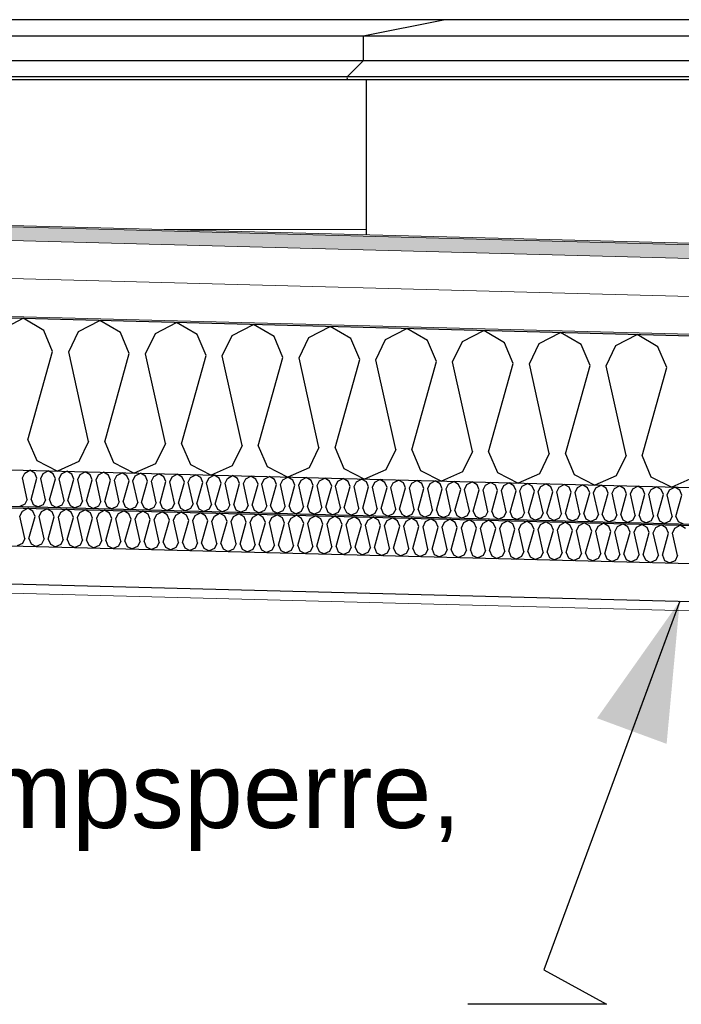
# Model space of a CAD drawing. Header units: millimetres. Extents: x -8544 to 51179, y -2070 to 23603.
# Tile 174 of 190: x 42631 to 43502, y 5927 to 7225. Entities that reach past the tile are written whole.
import ezdxf

# ---------------------------------------------------------------- set-up
doc = ezdxf.new("R2010")
doc.units = ezdxf.units.MM
doc.header["$LTSCALE"] = 0.5
doc.header["$MEASUREMENT"] = 0
doc.linetypes.add('PLINE', pattern=[0])
doc.layers.add('236- Innvendig kledning og overflate(Nye konstruksjoner)', color=7, linetype='Continuous', lineweight=0)
doc.layers.add('262- Taktekking(Nye konstruksjoner)', color=7, linetype='Continuous', lineweight=0)
for name, color, linetype in [('256- Faste himlinger og overflatebehandling (Skravur)(Nye konstruksjoner)', 7, 'Continuous'), ('256- Faste himlinger og overflatebehandling(Nye konstruksjoner)', 7, 'Continuous'), ('261- Primærkonstruksjon (tak)', 7, 'Continuous'), ('261- Primærkonstruksjon (tak) (Skravur)', 7, 'Continuous'), ('262- Taktekking (Skravur)(Nye konstruksjoner)', 7, 'Continuous'), ('265- Gesimser_ takrenner og nedløp(Nye konstruksjoner)', 7, 'Continuous'), ('832- Tekst bygning(Nye konstruksjoner)', 7, 'Continuous')]:
    doc.layers.add(name, color=color, linetype=linetype)
doc.styles.add('GENERATED_STYLE_3', font='arial.ttf')
doc.dimstyles.new('GENERATED_STYLE__2', dxfattribs={"dimtxt": 0.18, "dimasz": 182.4, "dimexe": 0.18, "dimexo": 0.0625, "dimgap": 0, "dimtad": 0, "dimtih": 1, "dimtoh": 1, "dimdec": 4, "dimzin": 0, "dimdsep": 46, "dimcen": 0.09, "dimadec": 0, "dimazin": 0, "dimtfac": 1, "dimtdec": 4, "dimtmove": 0, "dimatfit": 3, "dimldrblk": 'ARROWHEAD_5', "dimfxl": 1, "dimtolj": 1, "dimtzin": 0, "dimarcsym": 0})

# ---------------------------------------------------------------- blocks, each defined once
blk = doc.blocks.new('*X22')
at = {"layer": '261- Primærkonstruksjon (tak) (Skravur)', "linetype": 'PLINE'}
for p, q in [((42607, 6816.6), (42635.1, 6831.3)), ((42662.3, 6815.1), (42635.1, 6831.3)), ((42708.2, 6813.9), (42736.2, 6828.6)), ((42763.4, 6812.5), (42736.2, 6828.6)), ((42809.3, 6811.3), (42837.3, 6826)), ((42864.6, 6809.8), (42837.3, 6826)), ((42673.9, 6787.7), (42662.3, 6815.1)), ((42695.2, 6787.2), (42708.2, 6813.9)), ((42910.5, 6808.6), (42938.5, 6823.3)), ((42965.7, 6807.2), (42938.5, 6823.3)), ((43011.6, 6806), (43039.6, 6820.7)), ((43066.8, 6804.5), (43039.6, 6820.7)), ((43112.7, 6803.3), (43140.8, 6818)), ((43168, 6801.9), (43140.8, 6818)), ((43213.9, 6800.7), (43241.9, 6815.4)), ((43269.1, 6799.2), (43241.9, 6815.4)), ((43315, 6798), (43343, 6812.7)), ((43370.2, 6796.6), (43343, 6812.7)), ((42775, 6785.1), (42763.4, 6812.5)), ((42796.3, 6784.5), (42809.3, 6811.3)), ((42876.2, 6782.4), (42864.6, 6809.8)), ((42897.4, 6781.9), (42910.5, 6808.6)), ((42977.3, 6779.8), (42965.7, 6807.2)), ((42998.6, 6779.2), (43011.6, 6806)), ((43078.5, 6777.1), (43066.8, 6804.5)), ((43099.7, 6776.6), (43112.7, 6803.3)), ((43179.6, 6774.5), (43168, 6801.9)), ((43200.8, 6773.9), (43213.9, 6800.7)), ((43416.1, 6795.4), (43444.2, 6810.1)), ((43471.4, 6793.9), (43444.2, 6810.1)), ((42641.5, 6671.2), (42673.9, 6787.7)), ((42721.4, 6669.1), (42695.2, 6787.2)), ((43280.7, 6771.8), (43269.1, 6799.2)), ((43302, 6771.3), (43315, 6798)), ((43381.9, 6769.2), (43370.2, 6796.6)), ((43403.1, 6768.6), (43416.1, 6795.4)), ((43483, 6766.5), (43471.4, 6793.9)), ((42742.7, 6668.6), (42775, 6785.1)), ((42822.5, 6666.5), (42796.3, 6784.5)), ((42843.8, 6665.9), (42876.2, 6782.4)), ((42923.7, 6663.8), (42897.4, 6781.9)), ((42944.9, 6663.3), (42977.3, 6779.8)), ((43024.8, 6661.2), (42998.6, 6779.2)), ((43046.1, 6660.6), (43078.5, 6777.1)), ((43126, 6658.5), (43099.7, 6776.6)), ((43147.2, 6658), (43179.6, 6774.5)), ((43227.1, 6655.9), (43200.8, 6773.9)), ((43248.3, 6655.3), (43280.7, 6771.8)), ((43328.2, 6653.2), (43302, 6771.3)), ((43349.5, 6652.7), (43381.9, 6769.2)), ((43429.4, 6650.6), (43403.1, 6768.6)), ((43450.6, 6650), (43483, 6766.5)), ((42641.5, 6671.2), (42653.1, 6643.8)), ((42721.4, 6669.1), (42708.4, 6642.4)), ((42742.7, 6668.6), (42754.3, 6641.2)), ((42822.5, 6666.5), (42809.5, 6639.7)), ((42843.8, 6665.9), (42855.4, 6638.5)), ((42923.7, 6663.8), (42910.6, 6637.1)), ((42944.9, 6663.3), (42956.5, 6635.9)), ((43024.8, 6661.2), (43011.8, 6634.4)), ((43046.1, 6660.6), (43057.7, 6633.2)), ((43126, 6658.5), (43112.9, 6631.8)), ((43147.2, 6658), (43158.8, 6630.6)), ((43227.1, 6655.9), (43214.1, 6629.1)), ((43248.3, 6655.3), (43260, 6627.9)), ((43328.2, 6653.2), (43315.2, 6626.5)), ((43349.5, 6652.7), (43361.1, 6625.3)), ((43429.4, 6650.6), (43416.3, 6623.8)), ((43450.6, 6650), (43462.2, 6622.6)), ((42653.1, 6643.8), (42680.4, 6630)), ((42708.4, 6642.4), (42680.4, 6630)), ((42754.3, 6641.2), (42781.5, 6627.4)), ((42809.5, 6639.7), (42781.5, 6627.4)), ((42855.4, 6638.5), (42882.7, 6624.7)), ((42910.6, 6637.1), (42882.7, 6624.7)), ((42956.5, 6635.9), (42983.8, 6622.1)), ((43011.8, 6634.4), (42983.8, 6622.1)), ((43057.7, 6633.2), (43085, 6619.4)), ((43112.9, 6631.8), (43085, 6619.4)), ((43158.8, 6630.6), (43186.1, 6616.8)), ((43214.1, 6629.1), (43186.1, 6616.8)), ((43260, 6627.9), (43287.2, 6614.1)), ((43315.2, 6626.5), (43287.2, 6614.1)), ((43361.1, 6625.3), (43388.4, 6611.5)), ((43416.3, 6623.8), (43388.4, 6611.5)), ((43462.2, 6622.6), (43489.5, 6608.8)), ((43517.5, 6621.2), (43489.5, 6608.8))]:
    blk.add_line(p, q, dxfattribs=at)
blk = doc.blocks.new('*X99')
at = {"layer": '256- Faste himlinger og overflatebehandling (Skravur)(Nye konstruksjoner)', "linetype": 'PLINE'}
for p, q in [((42634.2, 6577.3), (42641.2, 6581)), ((42648, 6577), (42641.2, 6581)), ((42659.4, 6576.7), (42666.5, 6580.4)), ((42673.3, 6576.3), (42666.5, 6580.4)), ((42684.7, 6576), (42691.7, 6579.7)), ((42698.5, 6575.7), (42691.7, 6579.7)), ((42630.9, 6570.7), (42634.2, 6577.3)), ((42637.5, 6541.1), (42630.9, 6570.7)), ((42642.8, 6541), (42650.9, 6570.1)), ((42650.9, 6570.1), (42648, 6577)), ((42656.2, 6570), (42659.4, 6576.7)), ((42662.8, 6540.5), (42656.2, 6570)), ((42668.1, 6540.3), (42676.2, 6569.5)), ((42676.2, 6569.5), (42673.3, 6576.3)), ((42681.5, 6569.3), (42684.7, 6576)), ((42688, 6539.8), (42681.5, 6569.3)), ((42693.3, 6539.7), (42701.4, 6568.8)), ((42701.4, 6568.8), (42698.5, 6575.7)), ((42706.8, 6568.7), (42710, 6575.4)), ((42713.3, 6539.2), (42706.8, 6568.7)), ((42710, 6575.4), (42717, 6579)), ((42723.8, 6575), (42717, 6579)), ((42718.6, 6539), (42726.7, 6568.1)), ((42726.7, 6568.1), (42723.8, 6575)), ((42732, 6568), (42735.3, 6574.7)), ((42738.6, 6538.5), (42732, 6568)), ((42735.3, 6574.7), (42742.3, 6578.4)), ((42749.1, 6574.3), (42742.3, 6578.4)), ((42743.9, 6538.4), (42752, 6567.5)), ((42752, 6567.5), (42749.1, 6574.3)), ((42757.3, 6567.3), (42760.6, 6574)), ((42763.9, 6537.8), (42757.3, 6567.3)), ((42760.6, 6574), (42767.6, 6577.7)), ((42774.4, 6573.7), (42767.6, 6577.7)), ((42769.2, 6537.7), (42777.3, 6566.8)), ((42777.3, 6566.8), (42774.4, 6573.7)), ((42782.6, 6566.7), (42785.9, 6573.4)), ((42789.2, 6537.2), (42782.6, 6566.7)), ((42785.9, 6573.4), (42792.9, 6577)), ((42799.7, 6573), (42792.9, 6577)), ((42794.5, 6537), (42802.6, 6566.2)), ((42802.6, 6566.2), (42799.7, 6573)), ((42807.9, 6566), (42811.2, 6572.7)), ((42811.2, 6572.7), (42818.2, 6576.4)), ((42825, 6572.3), (42818.2, 6576.4)), ((42827.9, 6565.5), (42825, 6572.3)), ((42833.2, 6565.4), (42836.4, 6572)), ((42836.4, 6572), (42843.4, 6575.7)), ((42850.2, 6571.7), (42843.4, 6575.7)), ((42853.2, 6564.8), (42850.2, 6571.7)), ((42858.5, 6564.7), (42861.7, 6571.4)), ((42861.7, 6571.4), (42868.7, 6575.1)), ((42875.5, 6571), (42868.7, 6575.1)), ((42878.4, 6564.2), (42875.5, 6571)), ((42883.7, 6564), (42887, 6570.7)), ((42887, 6570.7), (42894, 6574.4)), ((42900.8, 6570.4), (42894, 6574.4)), ((42903.7, 6563.5), (42900.8, 6570.4)), ((42909, 6563.4), (42912.3, 6570.1)), ((42912.3, 6570.1), (42919.3, 6573.7)), ((42926.1, 6569.7), (42919.3, 6573.7)), ((42929, 6562.8), (42926.1, 6569.7)), ((42934.3, 6562.7), (42937.6, 6569.4)), ((42937.6, 6569.4), (42944.6, 6573.1)), ((42951.4, 6569), (42944.6, 6573.1)), ((42954.3, 6562.2), (42951.4, 6569)), ((42959.6, 6562), (42962.9, 6568.7)), ((42962.9, 6568.7), (42969.9, 6572.4)), ((42976.7, 6568.4), (42969.9, 6572.4)), ((42979.6, 6561.5), (42976.7, 6568.4)), ((42984.9, 6561.4), (42988.1, 6568.1)), ((42988.1, 6568.1), (42995.2, 6571.7)), ((43002, 6567.7), (42995.2, 6571.7)), ((43004.9, 6560.9), (43002, 6567.7)), ((43010.2, 6560.7), (43013.4, 6567.4)), ((43013.4, 6567.4), (43020.4, 6571.1)), ((43027.2, 6567.1), (43020.4, 6571.1)), ((43030.1, 6560.2), (43027.2, 6567.1)), ((43035.5, 6560.1), (43038.7, 6566.7)), ((43038.7, 6566.7), (43045.7, 6570.4)), ((43052.5, 6566.4), (43045.7, 6570.4)), ((43055.4, 6559.5), (43052.5, 6566.4)), ((43064, 6566.1), (43071, 6569.8)), ((43077.8, 6565.7), (43071, 6569.8)), ((43089.3, 6565.4), (43096.3, 6569.1)), ((43103.1, 6565.1), (43096.3, 6569.1)), ((43114.6, 6564.8), (43121.6, 6568.4)), ((43128.4, 6564.4), (43121.6, 6568.4)), ((43139.9, 6564.1), (43146.9, 6567.8)), ((43153.7, 6563.7), (43146.9, 6567.8)), ((43165.1, 6563.4), (43172.1, 6567.1)), ((43178.9, 6563.1), (43172.1, 6567.1)), ((43190.4, 6562.8), (43197.4, 6566.4)), ((43204.2, 6562.4), (43197.4, 6566.4)), ((42814.5, 6536.5), (42807.9, 6566)), ((42819.8, 6536.4), (42827.9, 6565.5)), ((42839.7, 6535.8), (42833.2, 6565.4)), ((42845.1, 6535.7), (42853.2, 6564.8)), ((42865, 6535.2), (42858.5, 6564.7)), ((42870.3, 6535), (42878.4, 6564.2)), ((42890.3, 6534.5), (42883.7, 6564)), ((42895.6, 6534.4), (42903.7, 6563.5)), ((42915.6, 6533.9), (42909, 6563.4)), ((42920.9, 6533.7), (42929, 6562.8)), ((42940.9, 6533.2), (42934.3, 6562.7)), ((42946.2, 6533.1), (42954.3, 6562.2)), ((42966.2, 6532.5), (42959.6, 6562)), ((42971.5, 6532.4), (42979.6, 6561.5)), ((42991.4, 6531.9), (42984.9, 6561.4)), ((42996.8, 6531.7), (43004.9, 6560.9)), ((43016.7, 6531.2), (43010.2, 6560.7)), ((43022, 6531.1), (43030.1, 6560.2)), ((43042, 6530.5), (43035.5, 6560.1)), ((43047.3, 6530.4), (43055.4, 6559.5)), ((43060.7, 6559.4), (43064, 6566.1)), ((43067.3, 6529.9), (43060.7, 6559.4)), ((43072.6, 6529.7), (43080.7, 6558.9)), ((43080.7, 6558.9), (43077.8, 6565.7)), ((43086, 6558.7), (43089.3, 6565.4)), ((43092.6, 6529.2), (43086, 6558.7)), ((43097.9, 6529.1), (43106, 6558.2)), ((43106, 6558.2), (43103.1, 6565.1)), ((43111.3, 6558.1), (43114.6, 6564.8)), ((43117.9, 6528.6), (43111.3, 6558.1)), ((43123.2, 6528.4), (43131.3, 6557.6)), ((43131.3, 6557.6), (43128.4, 6564.4)), ((43136.6, 6557.4), (43139.9, 6564.1)), ((43143.2, 6527.9), (43136.6, 6557.4)), ((43148.5, 6527.8), (43156.6, 6556.9)), ((43156.6, 6556.9), (43153.7, 6563.7)), ((43161.9, 6556.7), (43165.1, 6563.4)), ((43168.4, 6527.2), (43161.9, 6556.7)), ((43173.8, 6527.1), (43181.8, 6556.2)), ((43181.8, 6556.2), (43178.9, 6563.1)), ((43187.2, 6556.1), (43190.4, 6562.8)), ((43193.7, 6526.6), (43187.2, 6556.1)), ((43199, 6526.4), (43207.1, 6555.6)), ((43207.1, 6555.6), (43204.2, 6562.4)), ((43212.4, 6555.4), (43215.7, 6562.1)), ((43219, 6525.9), (43212.4, 6555.4)), ((43215.7, 6562.1), (43222.7, 6565.8)), ((43229.5, 6561.8), (43222.7, 6565.8)), ((43224.3, 6525.8), (43232.4, 6554.9)), ((43232.4, 6554.9), (43229.5, 6561.8)), ((43237.7, 6554.8), (43241, 6561.5)), ((43244.3, 6525.3), (43237.7, 6554.8)), ((43241, 6561.5), (43248, 6565.1)), ((43254.8, 6561.1), (43248, 6565.1)), ((43249.6, 6525.1), (43257.7, 6554.2)), ((43257.7, 6554.2), (43254.8, 6561.1)), ((43263, 6554.1), (43266.3, 6560.8)), ((43269.6, 6524.6), (43263, 6554.1)), ((43266.3, 6560.8), (43273.3, 6564.5)), ((43280.1, 6560.4), (43273.3, 6564.5)), ((43274.9, 6524.4), (43283, 6553.6)), ((43283, 6553.6), (43280.1, 6560.4)), ((43288.3, 6553.4), (43291.6, 6560.1)), ((43294.9, 6523.9), (43288.3, 6553.4)), ((43291.6, 6560.1), (43298.6, 6563.8)), ((43305.4, 6559.8), (43298.6, 6563.8)), ((43308.3, 6552.9), (43305.4, 6559.8)), ((43313.6, 6552.8), (43316.8, 6559.5)), ((43316.8, 6559.5), (43323.8, 6563.1)), ((43330.7, 6559.1), (43323.8, 6563.1)), ((43333.6, 6552.3), (43330.7, 6559.1)), ((43338.9, 6552.1), (43342.1, 6558.8)), ((43342.1, 6558.8), (43349.1, 6562.5)), ((43355.9, 6558.4), (43349.1, 6562.5)), ((43358.8, 6551.6), (43355.9, 6558.4)), ((43364.2, 6551.5), (43367.4, 6558.1)), ((43367.4, 6558.1), (43374.4, 6561.8)), ((43381.2, 6557.8), (43374.4, 6561.8)), ((43384.1, 6550.9), (43381.2, 6557.8)), ((43389.4, 6550.8), (43392.7, 6557.5)), ((43392.7, 6557.5), (43399.7, 6561.2)), ((43406.5, 6557.1), (43399.7, 6561.2)), ((43409.4, 6550.3), (43406.5, 6557.1)), ((43414.7, 6550.1), (43418, 6556.8)), ((43418, 6556.8), (43425, 6560.5)), ((43431.8, 6556.5), (43425, 6560.5)), ((43434.7, 6549.6), (43431.8, 6556.5)), ((43440, 6549.5), (43443.3, 6556.2)), ((43443.3, 6556.2), (43450.3, 6559.8)), ((43457.1, 6555.8), (43450.3, 6559.8)), ((43460, 6548.9), (43457.1, 6555.8)), ((43465.3, 6548.8), (43468.5, 6555.5)), ((43468.5, 6555.5), (43475.6, 6559.2)), ((43482.4, 6555.1), (43475.6, 6559.2)), ((43485.3, 6548.3), (43482.4, 6555.1)), ((43490.6, 6548.1), (43493.8, 6554.8)), ((43493.8, 6554.8), (43500.8, 6558.5)), ((43507.6, 6554.5), (43500.8, 6558.5)), ((42637.5, 6541.1), (42634.2, 6534.5)), ((42642.8, 6541), (42645.7, 6534.2)), ((42662.8, 6540.5), (42659.5, 6533.8)), ((42668.1, 6540.3), (42671, 6533.5)), ((43300.2, 6523.8), (43308.3, 6552.9)), ((43320.1, 6523.3), (43313.6, 6552.8)), ((43325.5, 6523.1), (43333.6, 6552.3)), ((43345.4, 6522.6), (43338.9, 6552.1)), ((43350.7, 6522.5), (43358.8, 6551.6)), ((43370.7, 6521.9), (43364.2, 6551.5)), ((43376, 6521.8), (43384.1, 6550.9)), ((43396, 6521.3), (43389.4, 6550.8)), ((43401.3, 6521.1), (43409.4, 6550.3)), ((43421.3, 6520.6), (43414.7, 6550.1)), ((43426.6, 6520.5), (43434.7, 6549.6)), ((43446.6, 6520), (43440, 6549.5)), ((43451.9, 6519.8), (43460, 6548.9)), ((43471.9, 6519.3), (43465.3, 6548.8)), ((43477.2, 6519.2), (43485.3, 6548.3)), ((43497.1, 6518.6), (43490.6, 6548.1)), ((42634.2, 6534.5), (42627.2, 6531.4)), ((42645.7, 6534.2), (42652.5, 6530.7)), ((42659.5, 6533.8), (42652.5, 6530.7)), ((42671, 6533.5), (42677.8, 6530)), ((42684.8, 6533.1), (42677.8, 6530)), ((42688, 6539.8), (42684.8, 6533.1)), ((42693.3, 6539.7), (42696.3, 6532.8)), ((42696.3, 6532.8), (42703.1, 6529.4)), ((42710.1, 6532.5), (42703.1, 6529.4)), ((42713.3, 6539.2), (42710.1, 6532.5)), ((42718.6, 6539), (42721.5, 6532.2)), ((42721.5, 6532.2), (42728.4, 6528.7)), ((42735.3, 6531.8), (42728.4, 6528.7)), ((42738.6, 6538.5), (42735.3, 6531.8)), ((42743.9, 6538.4), (42746.8, 6531.5)), ((42746.8, 6531.5), (42753.6, 6528.1)), ((42760.6, 6531.1), (42753.6, 6528.1)), ((42763.9, 6537.8), (42760.6, 6531.1)), ((42769.2, 6537.7), (42772.1, 6530.8)), ((42772.1, 6530.8), (42778.9, 6527.4)), ((42785.9, 6530.5), (42778.9, 6527.4)), ((42789.2, 6537.2), (42785.9, 6530.5)), ((42794.5, 6537), (42797.4, 6530.2)), ((42797.4, 6530.2), (42804.2, 6526.7)), ((42811.2, 6529.8), (42804.2, 6526.7)), ((42814.5, 6536.5), (42811.2, 6529.8)), ((42819.8, 6536.4), (42822.7, 6529.5)), ((42822.7, 6529.5), (42829.5, 6526.1)), ((42836.5, 6529.2), (42829.5, 6526.1)), ((42839.7, 6535.8), (42836.5, 6529.2)), ((42845.1, 6535.7), (42848, 6528.9)), ((42848, 6528.9), (42854.8, 6525.4)), ((42861.8, 6528.5), (42854.8, 6525.4)), ((42865, 6535.2), (42861.8, 6528.5)), ((42870.3, 6535), (42873.2, 6528.2)), ((42873.2, 6528.2), (42880.1, 6524.7)), ((42887.1, 6527.8), (42880.1, 6524.7)), ((42890.3, 6534.5), (42887.1, 6527.8)), ((42895.6, 6534.4), (42898.5, 6527.5)), ((42898.5, 6527.5), (42905.3, 6524.1)), ((42915.6, 6533.9), (42912.3, 6527.2)), ((42920.9, 6533.7), (42923.8, 6526.9)), ((42940.9, 6533.2), (42937.6, 6526.5)), ((42946.2, 6533.1), (42949.1, 6526.2)), ((42966.2, 6532.5), (42962.9, 6525.8)), ((42971.5, 6532.4), (42974.4, 6525.5)), ((42991.4, 6531.9), (42988.2, 6525.2)), ((42996.8, 6531.7), (42999.7, 6524.9)), ((43016.7, 6531.2), (43013.5, 6524.5)), ((43022, 6531.1), (43024.9, 6524.2)), ((43042, 6530.5), (43038.8, 6523.9)), ((43047.3, 6530.4), (43050.2, 6523.6)), ((43067.3, 6529.9), (43064, 6523.2)), ((43072.6, 6529.7), (43075.5, 6522.9)), ((43092.6, 6529.2), (43089.3, 6522.5)), ((43097.9, 6529.1), (43100.8, 6522.2)), ((43117.9, 6528.6), (43114.6, 6521.9)), ((43123.2, 6528.4), (43126.1, 6521.6)), ((43143.2, 6527.9), (43139.9, 6521.2)), ((43148.5, 6527.8), (43151.4, 6520.9)), ((43168.4, 6527.2), (43165.2, 6520.5)), ((42912.3, 6527.2), (42905.3, 6524.1)), ((42923.8, 6526.9), (42930.6, 6523.4)), ((42937.6, 6526.5), (42930.6, 6523.4)), ((42949.1, 6526.2), (42955.9, 6522.8)), ((42962.9, 6525.8), (42955.9, 6522.8)), ((42974.4, 6525.5), (42981.2, 6522.1)), ((42988.2, 6525.2), (42981.2, 6522.1)), ((42999.7, 6524.9), (43006.5, 6521.4)), ((43013.5, 6524.5), (43006.5, 6521.4)), ((43024.9, 6524.2), (43031.8, 6520.8)), ((43038.8, 6523.9), (43031.8, 6520.8)), ((43050.2, 6523.6), (43057.1, 6520.1)), ((43064, 6523.2), (43057.1, 6520.1)), ((43075.5, 6522.9), (43082.3, 6519.4)), ((43089.3, 6522.5), (43082.3, 6519.4)), ((43100.8, 6522.2), (43107.6, 6518.8)), ((43114.6, 6521.9), (43107.6, 6518.8)), ((43126.1, 6521.6), (43132.9, 6518.1)), ((43139.9, 6521.2), (43132.9, 6518.1)), ((43151.4, 6520.9), (43158.2, 6517.5)), ((43165.2, 6520.5), (43158.2, 6517.5)), ((43173.8, 6527.1), (43176.7, 6520.2)), ((43176.7, 6520.2), (43183.5, 6516.8)), ((43190.5, 6519.9), (43183.5, 6516.8)), ((43193.7, 6526.6), (43190.5, 6519.9)), ((43199, 6526.4), (43201.9, 6519.6)), ((43201.9, 6519.6), (43208.8, 6516.1)), ((43215.7, 6519.2), (43208.8, 6516.1)), ((43219, 6525.9), (43215.7, 6519.2)), ((43224.3, 6525.8), (43227.2, 6518.9)), ((43227.2, 6518.9), (43234, 6515.5)), ((43241, 6518.6), (43234, 6515.5)), ((43244.3, 6525.3), (43241, 6518.6)), ((43249.6, 6525.1), (43252.5, 6518.3)), ((43252.5, 6518.3), (43259.3, 6514.8)), ((43266.3, 6517.9), (43259.3, 6514.8)), ((43269.6, 6524.6), (43266.3, 6517.9)), ((43274.9, 6524.4), (43277.8, 6517.6)), ((43277.8, 6517.6), (43284.6, 6514.1)), ((43291.6, 6517.2), (43284.6, 6514.1)), ((43294.9, 6523.9), (43291.6, 6517.2)), ((43300.2, 6523.8), (43303.1, 6516.9)), ((43303.1, 6516.9), (43309.9, 6513.5)), ((43316.9, 6516.6), (43309.9, 6513.5)), ((43320.1, 6523.3), (43316.9, 6516.6)), ((43325.5, 6523.1), (43328.4, 6516.3)), ((43328.4, 6516.3), (43335.2, 6512.8)), ((43342.2, 6515.9), (43335.2, 6512.8)), ((43345.4, 6522.6), (43342.2, 6515.9)), ((43350.7, 6522.5), (43353.6, 6515.6)), ((43353.6, 6515.6), (43360.5, 6512.2)), ((43367.5, 6515.3), (43360.5, 6512.2)), ((43370.7, 6521.9), (43367.5, 6515.3)), ((43376, 6521.8), (43378.9, 6514.9)), ((43378.9, 6514.9), (43385.7, 6511.5)), ((43392.7, 6514.6), (43385.7, 6511.5)), ((43396, 6521.3), (43392.7, 6514.6)), ((43401.3, 6521.1), (43404.2, 6514.3)), ((43404.2, 6514.3), (43411, 6510.8)), ((43421.3, 6520.6), (43418, 6513.9)), ((43426.6, 6520.5), (43429.5, 6513.6)), ((43446.6, 6520), (43443.3, 6513.3)), ((43451.9, 6519.8), (43454.8, 6513)), ((43471.9, 6519.3), (43468.6, 6512.6)), ((43477.2, 6519.2), (43480.1, 6512.3)), ((43497.1, 6518.6), (43493.9, 6511.9)), ((43418, 6513.9), (43411, 6510.8)), ((43429.5, 6513.6), (43436.3, 6510.2)), ((43443.3, 6513.3), (43436.3, 6510.2)), ((43454.8, 6513), (43461.6, 6509.5)), ((43468.6, 6512.6), (43461.6, 6509.5)), ((43480.1, 6512.3), (43486.9, 6508.9)), ((43493.9, 6511.9), (43486.9, 6508.9))]:
    blk.add_line(p, q, dxfattribs=at)
blk = doc.blocks.new('*X100')
at = {"layer": '256- Faste himlinger og overflatebehandling (Skravur)(Nye konstruksjoner)', "linetype": 'PLINE'}
for p, q in [((42634.1, 6621), (42637.3, 6627.4)), ((42640.4, 6592.7), (42634.1, 6621)), ((42637.3, 6627.4), (42644, 6631)), ((42650.5, 6627.1), (42644, 6631)), ((42645.5, 6592.5), (42653.3, 6620.5)), ((42653.3, 6620.5), (42650.5, 6627.1)), ((42658.4, 6620.4), (42661.5, 6626.8)), ((42664.7, 6592), (42658.4, 6620.4)), ((42661.5, 6626.8), (42668.3, 6630.3)), ((42674.8, 6626.5), (42668.3, 6630.3)), ((42669.8, 6591.9), (42677.6, 6619.9)), ((42677.6, 6619.9), (42674.8, 6626.5)), ((42682.7, 6619.7), (42685.8, 6626.2)), ((42689, 6591.4), (42682.7, 6619.7)), ((42685.8, 6626.2), (42692.5, 6629.7)), ((42699.1, 6625.8), (42692.5, 6629.7)), ((42694.1, 6591.3), (42701.9, 6619.2)), ((42701.9, 6619.2), (42699.1, 6625.8)), ((42707, 6619.1), (42710.1, 6625.5)), ((42713.3, 6590.8), (42707, 6619.1)), ((42710.1, 6625.5), (42716.8, 6629.1)), ((42723.3, 6625.2), (42716.8, 6629.1)), ((42718.4, 6590.6), (42726.1, 6618.6)), ((42726.1, 6618.6), (42723.3, 6625.2)), ((42731.2, 6618.5), (42734.4, 6624.9)), ((42737.5, 6590.1), (42731.2, 6618.5)), ((42734.4, 6624.9), (42741.1, 6628.4)), ((42747.6, 6624.5), (42741.1, 6628.4)), ((42750.4, 6618), (42747.6, 6624.5)), ((42755.5, 6617.8), (42758.6, 6624.3)), ((42758.6, 6624.3), (42765.4, 6627.8)), ((42771.9, 6623.9), (42765.4, 6627.8)), ((42774.7, 6617.3), (42771.9, 6623.9)), ((42779.8, 6617.2), (42782.9, 6623.6)), ((42782.9, 6623.6), (42789.6, 6627.1)), ((42796.2, 6623.3), (42789.6, 6627.1)), ((42799, 6616.7), (42796.2, 6623.3)), ((42804.1, 6616.6), (42807.2, 6623)), ((42807.2, 6623), (42813.9, 6626.5)), ((42820.4, 6622.6), (42813.9, 6626.5)), ((42823.2, 6616.1), (42820.4, 6622.6)), ((42828.3, 6615.9), (42831.5, 6622.3)), ((42831.5, 6622.3), (42838.2, 6625.9)), ((42844.7, 6622), (42838.2, 6625.9)), ((42847.5, 6615.4), (42844.7, 6622)), ((42852.6, 6615.3), (42855.7, 6621.7)), ((42855.7, 6621.7), (42862.5, 6625.2)), ((42869, 6621.4), (42862.5, 6625.2)), ((42871.8, 6614.8), (42869, 6621.4)), ((42876.9, 6614.7), (42880, 6621.1)), ((42880, 6621.1), (42886.7, 6624.6)), ((42893.3, 6620.7), (42886.7, 6624.6)), ((42896, 6614.2), (42893.3, 6620.7)), ((42901.1, 6614), (42904.3, 6620.4)), ((42904.3, 6620.4), (42911, 6624)), ((42917.5, 6620.1), (42911, 6624)), ((42920.3, 6613.5), (42917.5, 6620.1)), ((42925.4, 6613.4), (42928.5, 6619.8)), ((42928.5, 6619.8), (42935.3, 6623.3)), ((42941.8, 6619.5), (42935.3, 6623.3)), ((42944.6, 6612.9), (42941.8, 6619.5)), ((42949.7, 6612.7), (42952.8, 6619.2)), ((42952.8, 6619.2), (42959.5, 6622.7)), ((42966.1, 6618.8), (42959.5, 6622.7)), ((42968.9, 6612.2), (42966.1, 6618.8)), ((42974, 6612.1), (42977.1, 6618.5)), ((42977.1, 6618.5), (42983.8, 6622.1)), ((42990.3, 6618.2), (42983.8, 6622.1)), ((42993.1, 6611.6), (42990.3, 6618.2)), ((43001.4, 6617.9), (43008.1, 6621.4)), ((43014.6, 6617.6), (43008.1, 6621.4)), ((43025.6, 6617.3), (43032.4, 6620.8)), ((43038.9, 6616.9), (43032.4, 6620.8)), ((43049.9, 6616.6), (43056.6, 6620.2)), ((43063.2, 6616.3), (43056.6, 6620.2)), ((43074.2, 6616), (43080.9, 6619.5)), ((43087.4, 6615.6), (43080.9, 6619.5)), ((43098.5, 6615.4), (43105.2, 6618.9)), ((43111.7, 6615), (43105.2, 6618.9)), ((43122.7, 6614.7), (43129.5, 6618.2)), ((43136, 6614.4), (43129.5, 6618.2)), ((42742.6, 6590), (42750.4, 6618)), ((42761.8, 6589.5), (42755.5, 6617.8)), ((42766.9, 6589.4), (42774.7, 6617.3)), ((42786.1, 6588.9), (42779.8, 6617.2)), ((42791.2, 6588.7), (42799, 6616.7)), ((42810.4, 6588.2), (42804.1, 6616.6)), ((42815.5, 6588.1), (42823.2, 6616.1)), ((42834.6, 6587.6), (42828.3, 6615.9)), ((42839.7, 6587.5), (42847.5, 6615.4)), ((42858.9, 6587), (42852.6, 6615.3)), ((42864, 6586.8), (42871.8, 6614.8)), ((42883.2, 6586.3), (42876.9, 6614.7)), ((42888.3, 6586.2), (42896, 6614.2)), ((42907.4, 6585.7), (42901.1, 6614)), ((42912.5, 6585.6), (42920.3, 6613.5)), ((42931.7, 6585.1), (42925.4, 6613.4)), ((42936.8, 6584.9), (42944.6, 6612.9)), ((42956, 6584.4), (42949.7, 6612.7)), ((42961.1, 6584.3), (42968.9, 6612.2)), ((42980.3, 6583.8), (42974, 6612.1)), ((42985.4, 6583.6), (42993.1, 6611.6)), ((42998.2, 6611.5), (43001.4, 6617.9)), ((43004.5, 6583.1), (42998.2, 6611.5)), ((43009.6, 6583), (43017.4, 6611)), ((43017.4, 6611), (43014.6, 6617.6)), ((43022.5, 6610.8), (43025.6, 6617.3)), ((43028.8, 6582.5), (43022.5, 6610.8)), ((43033.9, 6582.4), (43041.7, 6610.3)), ((43041.7, 6610.3), (43038.9, 6616.9)), ((43046.8, 6610.2), (43049.9, 6616.6)), ((43053.1, 6581.9), (43046.8, 6610.2)), ((43058.2, 6581.7), (43066, 6609.7)), ((43066, 6609.7), (43063.2, 6616.3)), ((43071.1, 6609.6), (43074.2, 6616)), ((43077.4, 6581.2), (43071.1, 6609.6)), ((43082.5, 6581.1), (43090.2, 6609.1)), ((43090.2, 6609.1), (43087.4, 6615.6)), ((43095.3, 6608.9), (43098.5, 6615.4)), ((43101.6, 6580.6), (43095.3, 6608.9)), ((43106.7, 6580.5), (43114.5, 6608.4)), ((43114.5, 6608.4), (43111.7, 6615)), ((43119.6, 6608.3), (43122.7, 6614.7)), ((43125.9, 6580), (43119.6, 6608.3)), ((43131, 6579.8), (43138.8, 6607.8)), ((43138.8, 6607.8), (43136, 6614.4)), ((43143.9, 6607.7), (43147, 6614.1)), ((43150.2, 6579.3), (43143.9, 6607.7)), ((43147, 6614.1), (43153.7, 6617.6)), ((43160.3, 6613.7), (43153.7, 6617.6)), ((43155.3, 6579.2), (43163, 6607.2)), ((43163, 6607.2), (43160.3, 6613.7)), ((43168.1, 6607), (43171.3, 6613.4)), ((43174.4, 6578.7), (43168.1, 6607)), ((43171.3, 6613.4), (43178, 6617)), ((43184.5, 6613.1), (43178, 6617)), ((43179.5, 6578.6), (43187.3, 6606.5)), ((43187.3, 6606.5), (43184.5, 6613.1)), ((43192.4, 6606.4), (43195.5, 6612.8)), ((43198.7, 6578.1), (43192.4, 6606.4)), ((43195.5, 6612.8), (43202.3, 6616.3)), ((43208.8, 6612.5), (43202.3, 6616.3)), ((43203.8, 6577.9), (43211.6, 6605.9)), ((43211.6, 6605.9), (43208.8, 6612.5)), ((43216.7, 6605.8), (43219.8, 6612.2)), ((43223, 6577.4), (43216.7, 6605.8)), ((43219.8, 6612.2), (43226.5, 6615.7)), ((43233.1, 6611.8), (43226.5, 6615.7)), ((43228.1, 6577.3), (43235.9, 6605.3)), ((43235.9, 6605.3), (43233.1, 6611.8)), ((43241, 6605.1), (43244.1, 6611.5)), ((43247.3, 6576.8), (43241, 6605.1)), ((43244.1, 6611.5), (43250.8, 6615.1)), ((43257.4, 6611.2), (43250.8, 6615.1)), ((43260.1, 6604.6), (43257.4, 6611.2)), ((43265.2, 6604.5), (43268.4, 6610.9)), ((43268.4, 6610.9), (43275.1, 6614.4)), ((43281.6, 6610.6), (43275.1, 6614.4)), ((43284.4, 6604), (43281.6, 6610.6)), ((43289.5, 6603.8), (43292.6, 6610.3)), ((43292.6, 6610.3), (43299.4, 6613.8)), ((43305.9, 6609.9), (43299.4, 6613.8)), ((43308.7, 6603.3), (43305.9, 6609.9)), ((43313.8, 6603.2), (43316.9, 6609.6)), ((43316.9, 6609.6), (43323.6, 6613.2)), ((43330.2, 6609.3), (43323.6, 6613.2)), ((43333, 6602.7), (43330.2, 6609.3)), ((43338.1, 6602.6), (43341.2, 6609)), ((43341.2, 6609), (43347.9, 6612.5)), ((43354.4, 6608.7), (43347.9, 6612.5)), ((43357.2, 6602.1), (43354.4, 6608.7)), ((43362.3, 6601.9), (43365.5, 6608.4)), ((43365.5, 6608.4), (43372.2, 6611.9)), ((43378.7, 6608), (43372.2, 6611.9)), ((43381.5, 6601.4), (43378.7, 6608)), ((43386.6, 6601.3), (43389.7, 6607.7)), ((43389.7, 6607.7), (43396.5, 6611.3)), ((43403, 6607.4), (43396.5, 6611.3)), ((43405.8, 6600.8), (43403, 6607.4)), ((43410.9, 6600.7), (43414, 6607.1)), ((43414, 6607.1), (43420.7, 6610.6)), ((43427.3, 6606.7), (43420.7, 6610.6)), ((43430.1, 6600.2), (43427.3, 6606.7)), ((43435.1, 6600), (43438.3, 6606.5)), ((43438.3, 6606.5), (43445, 6610)), ((43451.5, 6606.1), (43445, 6610)), ((43454.3, 6599.5), (43451.5, 6606.1)), ((43459.4, 6599.4), (43462.6, 6605.8)), ((43462.6, 6605.8), (43469.3, 6609.3)), ((43475.8, 6605.5), (43469.3, 6609.3)), ((43478.6, 6598.9), (43475.8, 6605.5)), ((43483.7, 6598.8), (43486.8, 6605.2)), ((43486.8, 6605.2), (43493.5, 6608.7)), ((43500.1, 6604.8), (43493.5, 6608.7)), ((42640.4, 6592.7), (42637.3, 6586.3)), ((42645.5, 6592.5), (42648.3, 6586)), ((43252.4, 6576.7), (43260.1, 6604.6)), ((43271.5, 6576.2), (43265.2, 6604.5)), ((43276.6, 6576), (43284.4, 6604)), ((43295.8, 6575.5), (43289.5, 6603.8)), ((43300.9, 6575.4), (43308.7, 6603.3)), ((43320.1, 6574.9), (43313.8, 6603.2)), ((43325.2, 6574.7), (43333, 6602.7)), ((43344.4, 6574.2), (43338.1, 6602.6)), ((43349.5, 6574.1), (43357.2, 6602.1)), ((43368.6, 6573.6), (43362.3, 6601.9)), ((43373.7, 6573.5), (43381.5, 6601.4)), ((43392.9, 6573), (43386.6, 6601.3)), ((43398, 6572.8), (43405.8, 6600.8)), ((43417.2, 6572.3), (43410.9, 6600.7)), ((43422.3, 6572.2), (43430.1, 6600.2)), ((43441.4, 6571.7), (43435.1, 6600)), ((43446.5, 6571.6), (43454.3, 6599.5)), ((43465.7, 6571.1), (43459.4, 6599.4)), ((43470.8, 6570.9), (43478.6, 6598.9)), ((43490, 6570.4), (43483.7, 6598.8)), ((43495.1, 6570.3), (43502.9, 6598.3)), ((43502.9, 6598.3), (43500.1, 6604.8)), ((42637.3, 6586.3), (42630.6, 6583.3)), ((42648.3, 6586), (42654.9, 6582.7)), ((42661.6, 6585.6), (42654.9, 6582.7)), ((42664.7, 6592), (42661.6, 6585.6)), ((42669.8, 6591.9), (42672.6, 6585.3)), ((42672.6, 6585.3), (42679.1, 6582)), ((42685.9, 6585), (42679.1, 6582)), ((42689, 6591.4), (42685.9, 6585)), ((42694.1, 6591.3), (42696.9, 6584.7)), ((42696.9, 6584.7), (42703.4, 6581.4)), ((42710.1, 6584.3), (42703.4, 6581.4)), ((42713.3, 6590.8), (42710.1, 6584.3)), ((42718.4, 6590.6), (42721.1, 6584.1)), ((42721.1, 6584.1), (42727.7, 6580.8)), ((42734.4, 6583.7), (42727.7, 6580.8)), ((42737.5, 6590.1), (42734.4, 6583.7)), ((42742.6, 6590), (42745.4, 6583.4)), ((42745.4, 6583.4), (42752, 6580.1)), ((42758.7, 6583.1), (42752, 6580.1)), ((42761.8, 6589.5), (42758.7, 6583.1)), ((42766.9, 6589.4), (42769.7, 6582.8)), ((42769.7, 6582.8), (42776.2, 6579.5)), ((42783, 6582.4), (42776.2, 6579.5)), ((42786.1, 6588.9), (42783, 6582.4)), ((42791.2, 6588.7), (42794, 6582.2)), ((42794, 6582.2), (42800.5, 6578.8)), ((42807.2, 6581.8), (42800.5, 6578.8)), ((42810.4, 6588.2), (42807.2, 6581.8)), ((42815.5, 6588.1), (42818.2, 6581.5)), ((42818.2, 6581.5), (42824.8, 6578.2)), ((42831.5, 6581.2), (42824.8, 6578.2)), ((42834.6, 6587.6), (42831.5, 6581.2)), ((42839.7, 6587.5), (42842.5, 6580.9)), ((42842.5, 6580.9), (42849.1, 6577.6)), ((42855.8, 6580.5), (42849.1, 6577.6)), ((42858.9, 6587), (42855.8, 6580.5)), ((42864, 6586.8), (42866.8, 6580.2)), ((42866.8, 6580.2), (42873.3, 6576.9)), ((42880, 6579.9), (42873.3, 6576.9)), ((42883.2, 6586.3), (42880, 6579.9)), ((42888.3, 6586.2), (42891.1, 6579.6)), ((42891.1, 6579.6), (42897.6, 6576.3)), ((42904.3, 6579.3), (42897.6, 6576.3)), ((42907.4, 6585.7), (42904.3, 6579.3)), ((42912.5, 6585.6), (42915.3, 6579)), ((42931.7, 6585.1), (42928.6, 6578.6)), ((42936.8, 6584.9), (42939.6, 6578.3)), ((42956, 6584.4), (42952.9, 6578)), ((42961.1, 6584.3), (42963.9, 6577.7)), ((42980.3, 6583.8), (42977.1, 6577.4)), ((42985.4, 6583.6), (42988.2, 6577.1)), ((43004.5, 6583.1), (43001.4, 6576.7)), ((43009.6, 6583), (43012.4, 6576.4)), ((43028.8, 6582.5), (43025.7, 6576.1)), ((43033.9, 6582.4), (43036.7, 6575.8)), ((43053.1, 6581.9), (43050, 6575.5)), ((43058.2, 6581.7), (43061, 6575.2)), ((43077.4, 6581.2), (43074.2, 6574.8)), ((43082.5, 6581.1), (43085.2, 6574.5)), ((43101.6, 6580.6), (43098.5, 6574.2)), ((43106.7, 6580.5), (43109.5, 6573.9)), ((43125.9, 6580), (43122.8, 6573.5)), ((43131, 6579.8), (43133.8, 6573.3)), ((43150.2, 6579.3), (43147, 6572.9)), ((43155.3, 6579.2), (43158.1, 6572.6)), ((42915.3, 6579), (42921.9, 6575.7)), ((42928.6, 6578.6), (42921.9, 6575.7)), ((42939.6, 6578.3), (42946.2, 6575)), ((42952.9, 6578), (42946.2, 6575)), ((42963.9, 6577.7), (42970.4, 6574.4)), ((42977.1, 6577.4), (42970.4, 6574.4)), ((42988.2, 6577.1), (42994.7, 6573.8)), ((43001.4, 6576.7), (42994.7, 6573.8)), ((43012.4, 6576.4), (43019, 6573.1)), ((43025.7, 6576.1), (43019, 6573.1)), ((43036.7, 6575.8), (43043.2, 6572.5)), ((43050, 6575.5), (43043.2, 6572.5)), ((43061, 6575.2), (43067.5, 6571.9)), ((43074.2, 6574.8), (43067.5, 6571.9)), ((43085.2, 6574.5), (43091.8, 6571.2)), ((43098.5, 6574.2), (43091.8, 6571.2)), ((43109.5, 6573.9), (43116.1, 6570.6)), ((43122.8, 6573.5), (43116.1, 6570.6)), ((43133.8, 6573.3), (43140.3, 6569.9)), ((43147, 6572.9), (43140.3, 6569.9)), ((43158.1, 6572.6), (43164.6, 6569.3)), ((43171.3, 6572.3), (43164.6, 6569.3)), ((43174.4, 6578.7), (43171.3, 6572.3)), ((43179.5, 6578.6), (43182.3, 6572)), ((43182.3, 6572), (43188.9, 6568.7)), ((43195.6, 6571.6), (43188.9, 6568.7)), ((43198.7, 6578.1), (43195.6, 6571.6)), ((43203.8, 6577.9), (43206.6, 6571.3)), ((43206.6, 6571.3), (43213.2, 6568)), ((43219.9, 6571), (43213.2, 6568)), ((43223, 6577.4), (43219.9, 6571)), ((43228.1, 6577.3), (43230.9, 6570.7)), ((43230.9, 6570.7), (43237.4, 6567.4)), ((43244.1, 6570.4), (43237.4, 6567.4)), ((43247.3, 6576.8), (43244.1, 6570.4)), ((43252.4, 6576.7), (43255.2, 6570.1)), ((43255.2, 6570.1), (43261.7, 6566.8)), ((43268.4, 6569.7), (43261.7, 6566.8)), ((43271.5, 6576.2), (43268.4, 6569.7)), ((43276.6, 6576), (43279.4, 6569.4)), ((43279.4, 6569.4), (43286, 6566.1)), ((43292.7, 6569.1), (43286, 6566.1)), ((43295.8, 6575.5), (43292.7, 6569.1)), ((43300.9, 6575.4), (43303.7, 6568.8)), ((43303.7, 6568.8), (43310.2, 6565.5)), ((43317, 6568.5), (43310.2, 6565.5)), ((43320.1, 6574.9), (43317, 6568.5)), ((43325.2, 6574.7), (43328, 6568.2)), ((43328, 6568.2), (43334.5, 6564.9)), ((43341.2, 6567.8), (43334.5, 6564.9)), ((43344.4, 6574.2), (43341.2, 6567.8)), ((43349.5, 6574.1), (43352.2, 6567.5)), ((43352.2, 6567.5), (43358.8, 6564.2)), ((43365.5, 6567.2), (43358.8, 6564.2)), ((43368.6, 6573.6), (43365.5, 6567.2)), ((43373.7, 6573.5), (43376.5, 6566.9)), ((43376.5, 6566.9), (43383.1, 6563.6)), ((43389.8, 6566.6), (43383.1, 6563.6)), ((43392.9, 6573), (43389.8, 6566.6)), ((43398, 6572.8), (43400.8, 6566.3)), ((43400.8, 6566.3), (43407.3, 6563)), ((43417.2, 6572.3), (43414, 6565.9)), ((43422.3, 6572.2), (43425.1, 6565.6)), ((43441.4, 6571.7), (43438.3, 6565.3)), ((43446.5, 6571.6), (43449.3, 6565)), ((43465.7, 6571.1), (43462.6, 6564.6)), ((43470.8, 6570.9), (43473.6, 6564.4)), ((43490, 6570.4), (43486.9, 6564)), ((43495.1, 6570.3), (43497.9, 6563.7)), ((43414, 6565.9), (43407.3, 6563)), ((43425.1, 6565.6), (43431.6, 6562.3)), ((43438.3, 6565.3), (43431.6, 6562.3)), ((43449.3, 6565), (43455.9, 6561.7)), ((43462.6, 6564.6), (43455.9, 6561.7)), ((43473.6, 6564.4), (43480.2, 6561)), ((43486.9, 6564), (43480.2, 6561)), ((43497.9, 6563.7), (43504.4, 6560.4))]:
    blk.add_line(p, q, dxfattribs=at)
blk = doc.blocks.new('ARROWHEAD_5')
at = {"linetype": 'Continuous'}
blk.add_hatch(color=256, dxfattribs=at).paths.add_polyline_path([(-1, 0.2679), (0, 0), (-1, -0.2679)])
blk.add_line((0, 0), (-1, 0), dxfattribs=at)

msp = doc.modelspace()

# ---------------------------------------------------------------- hatches: boundary and pattern name
at = {"layer": '256- Faste himlinger og overflatebehandling (Skravur)(Nye konstruksjoner)', "linetype": 'Continuous'}
msp.add_hatch(color=256, dxfattribs=at).paths.add_polyline_path([(41086.9, 6623.7), (41086.9, 6621.7), (43761.9, 6551.7), (43761.9, 6553.7)])
h = msp.add_hatch(dxfattribs=at)
h.set_pattern_fill('Gips', color=256, style=0, pattern_type=2)
h.set_pattern_definition([(358.5, (0, 0), (2.26699, 86.57286), [0, -50]), (358.5, (26.125, 42.63), (2.26699, 86.57286), [0, -50])])
h.paths.add_polyline_path([(41086.9, 6521.7), (41086.9, 6509.2), (43761.9, 6439.1), (43761.9, 6451.6)])
at = {"layer": '262- Taktekking (Skravur)(Nye konstruksjoner)', "linetype": 'Continuous'}
msp.add_hatch(color=256, dxfattribs=at).paths.add_polyline_path([(44196.9, 6912.4), (39161.9, 7044.3), (39161.9, 7042.2), (44196.9, 6910.4)])
h = msp.add_hatch(dxfattribs=at)
h.set_pattern_fill('Prikker_tett', color=256, style=0, pattern_type=2)
h.set_pattern_definition([(0, (0, 0), (0, 43.30127), [0, -25]), (0, (12.5, 21.65), (0, 43.30127), [0, -25])])
h.paths.add_polyline_path([(39161.9, 6922.2), (44196.9, 6790.4), (44196.9, 6792.4), (39161.9, 6924.2)])
at = {"layer": '262- Taktekking(Nye konstruksjoner)', "linetype": 'Continuous'}
msp.add_hatch(color=256, dxfattribs=at).paths.add_polyline_path([(39161.9, 7042.2), (39161.9, 7024.2), (44196.9, 6892.4), (44196.9, 6910.4)])

# ---------------------------------------------------------------- linework, layer by layer
at = {"layer": '236- Innvendig kledning og overflate(Nye konstruksjoner)', "linetype": 'PLINE'}
msp.add_line((41086.9, 6509.2), (43761.9, 6439.1), dxfattribs=at)
at = {"layer": '256- Faste himlinger og overflatebehandling(Nye konstruksjoner)', "linetype": 'PLINE'}
for p, q in [((41086.9, 6623.7), (43761.9, 6553.7)), ((41086.9, 6621.7), (43761.9, 6551.7)), ((41086.9, 6571.7), (43761.9, 6501.7)), ((41086.9, 6521.7), (43761.9, 6451.6))]:
    msp.add_line(p, q, dxfattribs=at)
at = {"layer": '261- Primærkonstruksjon (tak)', "linetype": 'PLINE'}
for p, q in [((39167.9, 6922.1), (44196.9, 6790.4)), ((41086.9, 6671.7), (43761.9, 6601.7))]:
    msp.add_line(p, q, dxfattribs=at)
at = {"layer": '262- Taktekking(Nye konstruksjoner)', "linetype": 'PLINE'}
for p, q in [((39161.9, 7044.3), (44196.9, 6912.4)), ((39161.9, 7042.2), (44196.9, 6910.4)), ((39161.9, 7024.2), (44196.9, 6892.4)), ((39161.9, 6974.2), (44196.9, 6842.4)), ((43086.9, 6948.4), (42820.7, 6948.4)), ((39161.9, 6924.2), (44196.9, 6792.4))]:
    msp.add_line(p, q, dxfattribs=at)
at = {"layer": '265- Gesimser_ takrenner og nedløp(Nye konstruksjoner)', "linetype": 'PLINE'}
for p, q in [((43190.9, 7224.9), (40699.9, 7224.9)), ((43190.9, 7224.9), (43082.9, 7203.3)), ((46160.9, 7224.9), (43190.9, 7224.9)), ((43082.9, 7203.3), (40699.9, 7203.3)), ((43082.9, 7203.3), (43082.9, 7170.8)), ((46052.9, 7203.3), (43082.9, 7203.3)), ((43082.9, 7170.8), (40699.9, 7170.8)), ((43082.9, 7170.8), (43062.3, 7150.2)), ((46052.9, 7170.8), (43082.9, 7170.8)), ((40699.9, 7150.2), (43062.3, 7150.2)), ((43062.3, 7150.2), (43061.6, 7148.4)), ((43062.3, 7150.2), (46032.3, 7150.2)), ((40699.9, 7145.9), (43064.1, 7145.9)), ((43061.6, 7148.4), (43062.3, 7146.7)), ((43062.3, 7146.7), (43064.1, 7145.9)), ((43064.1, 7145.9), (46034.1, 7145.9)), ((43086.9, 7145.9), (43086.9, 6941.5))]:
    msp.add_line(p, q, dxfattribs=at)

# ---------------------------------------------------------------- block references
at = {"layer": '256- Faste himlinger og overflatebehandling(Nye konstruksjoner)'}
for name in ['*X100', '*X99']:
    msp.add_blockref(name, (0, 0), dxfattribs=at)
at = {"layer": '261- Primærkonstruksjon (tak)'}
msp.add_blockref('*X22', (0, 0), dxfattribs=at)

# ---------------------------------------------------------------- texts
at = {"layer": '832- Tekst bygning(Nye konstruksjoner)', "linetype": 'Continuous', "insert": (41620.4, 5972.7), "char_height": 100, "attachment_point": 7, "line_spacing_factor": 0.940384, "style": 'GENERATED_STYLE_3'}
msp.add_mtext('\\A1;{\\pql;\\fArial|b0|i0|c0|p0;\\W1.000000;Ny isolering, dampsperre, \\P\\pql;\\fArial|b0|i0|c0|p0;\\W1.000000;og lydhimling}', dxfattribs=at)

# ---------------------------------------------------------------- leaders
at = {"layer": '832- Tekst bygning(Nye konstruksjoner)', "linetype": 'PLINE', "annotation_type": 0, "has_hookline": 1, "hookline_direction": 1, "text_width": 1567.2}
msp.add_leader([(43500.1, 6458.5), (43320.9, 5972.7), (43403.4, 5927.2), (43221, 5927.2)], dimstyle='GENERATED_STYLE__2', dxfattribs=at)

doc.saveas('drawing.dxf')
